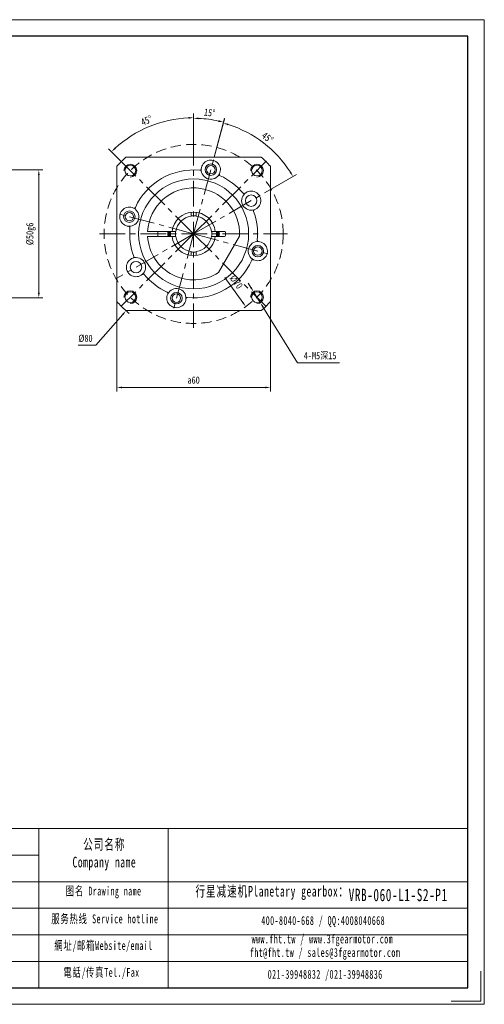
# Model space of a CAD drawing. Header units: millimetres. Extents: x -72 to 472, y -56 to 329.
# Tile 6 of 6: x 291 to 472, y -56 to 329. Entities that reach past the tile are written whole.
import ezdxf

# ---------------------------------------------------------------- set-up
doc = ezdxf.new("R2010")
doc.units = ezdxf.units.MM
doc.header["$LTSCALE"] = 8
doc.linetypes.add('CENTER', pattern=[2, 1.25, -0.25, 0.25, -0.25])
doc.linetypes.add('DASHED', pattern=[0.75, 0.5, -0.25])
doc.layers.get('0').update_dxf_attribs({"lineweight": 18})
doc.layers.add('3中心线层', color=1, linetype='CENTER', lineweight=18)
doc.layers.add('图框_外框线', color=7, linetype='Continuous', lineweight=18)
doc.styles.add('TH_GBDIM', font='txt', dxfattribs={"width": 0.8})
doc.styles.add('标准', font='txt', dxfattribs={"width": 0.667})
doc.dimstyles.new('TH_GBDIM', dxfattribs={"dimscale": 0.8, "dimtxt": 3.5, "dimasz": 2.5, "dimexe": 2, "dimexo": 0, "dimgap": 1.5, "dimtad": 1, "dimdec": 1, "dimdsep": 46, "dimtxsty": 'TH_GBDIM', "dimcen": 2.5, "dimdle": 5, "dimclrd": 4, "dimclre": 4, "dimclrt": 3, "dimadec": 0, "dimazin": 0, "dimtfac": 0.714286, "dimtdec": 1, "dimtmove": 0, "dimatfit": 3, "dimfxl": 1, "dimtolj": 1, "dimarcsym": 0})

# ---------------------------------------------------------------- blocks, each defined once
blk = doc.blocks.new('*X10')
at = {"transparency": 16777216}
for points in [[(297.65, 268.58), (298.32, 268.58), (297.98, 270.58)], [(297.65, 222.58), (298.32, 222.58), (297.98, 220.58)]]:
    blk.add_hatch(color=4, dxfattribs=at).paths.add_polyline_path(points, flags=0)
at = {"color": 4, "transparency": 16777216}
for p, q in [((246.92, 270.58), (299.58, 270.58)), ((297.98, 268.58), (297.98, 222.58)), ((246.92, 220.58), (299.58, 220.58))]:
    blk.add_line(p, q, dxfattribs=at)
at = {"color": 3, "transparency": 16777216, "insert": (294.92, 245.58), "char_height": 2.8, "width": 15.456, "attachment_point": 5, "rotation": 90, "style": 'TH_GBDIM'}
blk.add_mtext('%%C50g6', dxfattribs=at)
blk = doc.blocks.new('*X17')
at = {"transparency": 16777216}
blk.add_hatch(color=4, dxfattribs=at).paths.add_polyline_path([(377.99, 218.96), (377.45, 218.57), (378.88, 217.14)], flags=0)
at = {"color": 4, "transparency": 16777216}
blk.add_line((370.69, 228.56), (377.72, 218.76), dxfattribs=at)
at = {"color": 3, "transparency": 16777216, "insert": (375.15, 226.81), "char_height": 2.8, "width": 9.7847, "attachment_point": 5, "rotation": 305.6609, "style": 'TH_GBDIM'}
blk.add_mtext('%%C70', dxfattribs=at)
blk = doc.blocks.new('*X18')
at = {"transparency": 16777216}
for points in [[(381.14, 224.83), (380.58, 224.48), (381.91, 222.95)], [(385.88, 217.18), (385.31, 216.82), (384.54, 218.7)]]:
    blk.add_hatch(color=4, dxfattribs=at).paths.add_polyline_path(points, flags=0)
at = {"color": 4, "transparency": 16777216}
for p, q in [((380.86, 224.66), (379.81, 226.36)), ((381.91, 222.95), (384.54, 218.7)), ((399.12, 195.12), (385.59, 217)), ((415.49, 195.12), (399.12, 195.12))]:
    blk.add_line(p, q, dxfattribs=at)
at = {"color": 3, "transparency": 16777216, "insert": (407.91, 197.83), "char_height": 2.8, "width": 24.864, "attachment_point": 5, "style": 'TH_GBDIM'}
blk.add_mtext('4-M5深15', dxfattribs=at)
blk = doc.blocks.new('*X19')
at = {"transparency": 16777216}
for points in [[(330.48, 185.86), (330.48, 185.19), (328.48, 185.52)], [(386.48, 185.86), (386.48, 185.19), (388.48, 185.52)]]:
    blk.add_hatch(color=4, dxfattribs=at).paths.add_polyline_path(points, flags=0)
at = {"color": 4, "transparency": 16777216}
for p, q in [((328.48, 219.12), (328.48, 183.92)), ((388.48, 219.12), (388.48, 183.92)), ((386.48, 185.52), (330.48, 185.52))]:
    blk.add_line(p, q, dxfattribs=at)
at = {"color": 3, "transparency": 16777216, "insert": (358.48, 188.4), "char_height": 2.8, "width": 8.96, "attachment_point": 5, "style": 'TH_GBDIM'}
blk.add_mtext('a60', dxfattribs=at)
blk = doc.blocks.new('*X23')
at = {"transparency": 16777216}
for points in [[(356.47, 291.29), (356.49, 290.62), (358.48, 291)], [(328.03, 278.84), (327.57, 279.32), (326.36, 277.7)]]:
    blk.add_hatch(color=4, dxfattribs=at).paths.add_polyline_path(points, flags=0)
at = {"color": 4, "transparency": 16777216}
for p, q in [((358.48, 282.33), (358.48, 292.6)), ((330.19, 273.86), (325.23, 278.83))]:
    blk.add_line(p, q, dxfattribs=at)
blk.add_arc((358.48, 245.58), 45.42, 92.523, 132.477, dxfattribs=at)
at = {"color": 3, "transparency": 16777216, "insert": (340.1, 289.94), "char_height": 2.8, "width": 10.0563, "attachment_point": 5, "rotation": 22.5, "style": 'TH_GBDIM'}
blk.add_mtext('45%%D', dxfattribs=at)
blk = doc.blocks.new('*X24')
at = {"transparency": 16777216}
for points in [[(360.47, 290.41), (360.48, 291.08), (358.48, 290.79)], [(368.32, 290.05), (368.16, 289.4), (370.18, 289.25)]]:
    blk.add_hatch(color=4, dxfattribs=at).paths.add_polyline_path(points, flags=0)
at = {"color": 4, "transparency": 16777216}
for p, q in [((358.48, 282.33), (358.48, 292.39)), ((366.52, 275.58), (370.59, 290.79))]:
    blk.add_line(p, q, dxfattribs=at)
blk.add_arc((358.48, 245.58), 45.21, 77.5347, 87.4653, dxfattribs=at)
at = {"color": 3, "transparency": 16777216, "insert": (364.72, 292.98), "char_height": 2.8, "width": 8.6597, "attachment_point": 5, "rotation": 352.5, "style": 'TH_GBDIM'}
blk.add_mtext('15%%D', dxfattribs=at)
blk = doc.blocks.new('*X25')
at = {"transparency": 16777216}
for points in [[(371.91, 288.02), (372.1, 288.66), (370.09, 288.9)], [(396.57, 269.89), (396, 269.54), (397.32, 268)]]:
    blk.add_hatch(color=4, dxfattribs=at).paths.add_polyline_path(points, flags=0)
at = {"color": 4, "transparency": 16777216}
for p, q in [((366.52, 275.58), (370.5, 290.45)), ((388.48, 262.9), (398.71, 268.8))]:
    blk.add_line(p, q, dxfattribs=at)
blk.add_arc((358.48, 245.58), 44.85, 32.555, 72.445, dxfattribs=at)
at = {"color": 3, "transparency": 16777216, "insert": (387.37, 283.22), "char_height": 2.8, "width": 10.2741, "attachment_point": 5, "rotation": 322.5, "style": 'TH_GBDIM'}
blk.add_mtext('45%%D', dxfattribs=at)
blk = doc.blocks.new('*X27')
at = {"transparency": 16777216}
blk.add_hatch(color=4, dxfattribs=at).paths.add_polyline_path([(330.5, 214.25), (331, 213.81), (332.07, 215.53)], flags=0)
at = {"color": 4, "transparency": 16777216}
for p, q in [((358.48, 243.58), (358.48, 247.58)), ((356.48, 245.58), (360.48, 245.58)), ((320.25, 202.09), (330.75, 214.03)), ((313.39, 202.09), (320.25, 202.09))]:
    blk.add_line(p, q, dxfattribs=at)
blk.add_arc((358.48, 245.58), 40, 228.5904, 230.9731, dxfattribs=at)
at = {"color": 3, "transparency": 16777216, "insert": (316.22, 204.69), "char_height": 2.8, "width": 9.1093, "attachment_point": 5, "style": 'TH_GBDIM'}
blk.add_mtext('%%C80', dxfattribs=at)

msp = doc.modelspace()

# ---------------------------------------------------------------- linework, layer by layer
at = {"color": 7, "linetype": 'Continuous', "lineweight": 15}
for p, q in [((332.02, 275.58), (384.94, 275.58)), ((328.48, 219.12), (328.48, 272.03)), ((388.48, 272.03), (388.48, 219.12)), ((357.48, 254.02), (357.48, 253.61)), ((357.48, 253.61), (357.48, 253.09)), ((357.48, 253.09), (357.48, 252.5)), ((359.48, 254.02), (359.48, 253.61)), ((359.48, 253.09), (359.48, 253.61)), ((359.48, 253.09), (359.48, 252.5)), ((349.73, 246.58), (341.01, 246.58)), ((348.73, 245.58), (348.78, 246.58)), ((350.97, 246.58), (350.44, 246.58)), ((366.52, 246.58), (365.99, 246.58)), ((370.58, 246.58), (367.22, 246.58)), ((368.48, 245.58), (368.43, 246.58)), ((370.19, 246.57), (370.31, 246.57)), ((370.31, 246.57), (370.67, 246.57)), ((341.01, 244.58), (349.73, 244.58)), ((345.63, 244.59), (345.48, 244.58)), ((346.64, 244.59), (345.63, 244.59)), ((346.79, 244.58), (346.64, 244.59)), ((348.78, 244.58), (348.73, 245.58)), ((350.44, 244.58), (350.97, 244.58)), ((365.99, 244.58), (366.52, 244.58)), ((367.22, 244.58), (370.58, 244.58)), ((376.46, 244.72), (368.21, 230.44)), ((368.43, 244.58), (368.48, 245.58)), ((370.98, 244.98), (370.98, 246.18)), ((357.48, 238.65), (357.48, 238.07)), ((357.48, 238.07), (357.48, 237.54)), ((357.48, 237.54), (357.48, 237.14)), ((359.48, 238.65), (359.48, 238.07)), ((359.48, 237.54), (359.48, 238.07)), ((359.48, 237.54), (359.48, 237.14)), ((384.94, 215.58), (332.02, 215.58))]:
    msp.add_line(p, q, dxfattribs=at)
for points in [[(344.51, 244.58), (344.48, 245.58), (344.51, 246.58)], [(349.18, 246.58), (349.18, 246.57), (349.13, 245.58)], [(368.18, 246.58), (368.23, 245.58), (368.18, 244.58)], [(349.13, 245.58), (349.18, 244.58), (349.18, 244.58)]]:
    msp.add_lwpolyline(points, dxfattribs=at)
at = {"color": 1, "linetype": 'DASHED'}
msp.add_circle((358.48, 245.58), 35, dxfattribs=at)
at = {"color": 0}
for centre in [(333.73, 270.33), (383.23, 270.33), (333.73, 220.83), (383.23, 220.83)]:
    msp.add_circle(centre, 2.1, dxfattribs=at)
at = {"color": 7, "linetype": 'Continuous', "lineweight": 15}
for centre, radius in [((365.21, 270.69), 2.25), ((365.21, 270.69), 1.65), ((358.48, 245.58), 21.5), ((380.99, 258.58), 2.25), ((333.36, 252.31), 2.25), ((333.36, 252.31), 1.65), ((383.59, 238.85), 2.25), ((383.59, 238.85), 1.65), ((335.96, 232.58), 2.25), ((351.75, 220.46), 2.25), ((351.75, 220.46), 1.65)]:
    msp.add_circle(centre, radius, dxfattribs=at)
for centre, radius, start, end in [((358.48, 245.58), 40, 131.4096, 138.5904), ((365.21, 270.69), 3.75, 333.5656, 176.4344), ((358.48, 245.58), 40, 41.4096, 48.5904), ((358.48, 245.58), 25, 84.4019, 155.5981), ((360.97, 270.95), 0.5, 264.4019, 356.4344), ((365.21, 270.69), 3.75, 176.4344, 333.5656), ((369.01, 268.8), 0.5, 153.5656, 245.5981), ((358.48, 245.58), 25, 39.4019, 65.5981), ((358.48, 245.58), 18, 357.266, 176.8153), ((380.99, 258.58), 3.75, 288.5656, 131.4344), ((380.99, 258.58), 3.75, 131.4344, 288.5656), ((378.18, 261.76), 0.5, 219.4019, 311.4344), ((333.36, 252.31), 3.75, 63.5656, 266.4344), ((333.36, 252.31), 3.75, 266.4344, 63.5656), ((335.26, 256.11), 0.5, 243.5656, 335.5981), ((382.35, 254.55), 0.5, 108.5656, 200.5981), ((358.48, 245.58), 25, 354.4019, 20.5981), ((358.48, 245.58), 8.5, 6.7563, 173.2437), ((358.48, 245.58), 7, 98.2132, 171.7868), ((358.48, 245.58), 7.1, 81.9033, 98.0967), ((358.48, 245.58), 7, 8.2132, 81.7868), ((333.1, 248.06), 0.5, 354.4019, 86.4344), ((358.48, 245.58), 25, 174.4019, 200.5981), ((358.48, 245.58), 10.05, 174.2895, 185.7105), ((358.48, 245.58), 10, 174.2608, 185.7392), ((358.48, 245.58), 9.75, 174.1132, 185.8868), ((358.48, 245.58), 9, 173.6206, 186.3794), ((358.48, 245.58), 7.1, 171.9033, 188.0967), ((358.48, 245.58), 7.1, 351.9033, 8.0967), ((358.48, 245.58), 9, 353.6206, 6.3794), ((358.48, 245.58), 9.35, 353.8604, 6.1396), ((358.48, 245.58), 9.75, 354.1132, 5.8868), ((358.48, 245.58), 10.05, 354.2895, 5.7105), ((370.58, 246.18), 0.4, 0, 90), ((358.48, 245.58), 18, 183.1847, 302.734), ((358.48, 245.58), 8.5, 186.7563, 353.2437), ((358.48, 245.58), 7, 188.2132, 261.7868), ((358.48, 245.58), 7, 278.2132, 351.7868), ((370.58, 244.98), 0.4, 270, 0), ((383.59, 238.85), 3.75, 86.4344, 243.5656), ((383.59, 238.85), 3.75, 243.5656, 86.4344), ((383.86, 243.09), 0.5, 174.4019, 266.4344), ((335.96, 232.58), 3.75, 108.5656, 311.4344), ((334.61, 236.61), 0.5, 288.5656, 20.5981), ((335.96, 232.58), 3.75, 311.4344, 108.5656), ((358.48, 245.58), 25, 264.4019, 335.5981), ((358.48, 245.58), 7.1, 261.9033, 278.0967), ((381.7, 235.04), 0.5, 63.5656, 155.5981), ((338.77, 229.39), 0.5, 39.4019, 131.4344), ((358.48, 245.58), 25, 219.4019, 245.5981), ((351.75, 220.46), 3.75, 356.4344, 153.5656), ((351.75, 220.46), 3.75, 153.5656, 356.4344), ((347.94, 222.35), 0.5, 333.5656, 65.5981), ((355.99, 220.2), 0.5, 84.4019, 176.4344), ((358.48, 245.58), 40, 221.4096, 228.5904), ((358.48, 245.58), 40, 311.4096, 318.5904)]:
    msp.add_arc(centre, radius, start, end, dxfattribs=at)
at = {"color": 4}
for centre in [(333.73, 270.33), (383.23, 270.33), (333.73, 220.83), (383.23, 220.83)]:
    msp.add_arc(centre, 2.5, 270, 180, dxfattribs=at)
at = {"color": 7, "linetype": 'Continuous', "lineweight": 15}
for points in [[(341.01, 246.58), (340.51, 246.58)], [(350.04, 246.58), (349.73, 246.58)], [(367.22, 246.58), (366.92, 246.58)], [(340.51, 244.58), (341.01, 244.58)], [(349.73, 244.58), (350.04, 244.58)], [(366.92, 244.58), (367.22, 244.58)]]:
    msp.add_open_spline(points, degree=1, dxfattribs=at)
for points, knots in [([(350.44, 246.58), (350.42, 246.58), (350.29, 246.58), (350.15, 246.58), (350.04, 246.58)], [0, 0, 0, 0, 0.0554869, 0.4029369, 0.4029369, 0.4029369, 0.4029369]), ([(351.55, 246.58), (351.46, 246.58), (351.26, 246.58), (351.07, 246.58), (350.97, 246.58)], [0, 0, 0, 0, 0.2718508, 0.5828711, 0.5828711, 0.5828711, 0.5828711]), ([(365.99, 246.58), (365.89, 246.58), (365.69, 246.58), (365.5, 246.58), (365.41, 246.58)], [0, 0, 0, 0, 0.3110203, 0.5828711, 0.5828711, 0.5828711, 0.5828711]), ([(366.92, 246.58), (366.8, 246.58), (366.67, 246.58), (366.53, 246.58), (366.52, 246.58)], [0, 0, 0, 0, 0.34745, 0.4029369, 0.4029369, 0.4029369, 0.4029369]), ([(350.04, 244.58), (350.15, 244.58), (350.29, 244.58), (350.42, 244.58), (350.44, 244.58)], [0, 0, 0, 0, 0.34745, 0.4029369, 0.4029369, 0.4029369, 0.4029369]), ([(350.97, 244.58), (351.07, 244.58), (351.26, 244.58), (351.46, 244.58), (351.55, 244.58)], [0, 0, 0, 0, 0.3110203, 0.5828711, 0.5828711, 0.5828711, 0.5828711]), ([(365.41, 244.58), (365.5, 244.58), (365.69, 244.58), (365.89, 244.58), (365.99, 244.58)], [0, 0, 0, 0, 0.2718508, 0.5828711, 0.5828711, 0.5828711, 0.5828711]), ([(366.52, 244.58), (366.53, 244.58), (366.67, 244.58), (366.8, 244.58), (366.92, 244.58)], [0, 0, 0, 0, 0.0554869, 0.4029369, 0.4029369, 0.4029369, 0.4029369])]:
    msp.add_open_spline(points, degree=3, knots=knots, dxfattribs=at)
at = {"layer": '3中心线层'}
for p, q in [((358.48, 282.33), (358.48, 208.83)), ((358.48, 245.58), (330.19, 273.86)), ((358.48, 245.58), (366.52, 275.58)), ((358.48, 245.58), (386.76, 273.86)), ((358.48, 245.58), (388.48, 262.9)), ((358.48, 245.58), (328.48, 253.62)), ((321.73, 245.58), (395.23, 245.58)), ((358.48, 245.58), (328.48, 228.26)), ((358.48, 245.58), (330.19, 217.29)), ((358.48, 245.58), (350.44, 215.58)), ((358.48, 245.58), (386.76, 217.29)), ((358.48, 245.58), (388.48, 237.54))]:
    msp.add_line(p, q, dxfattribs=at)
at = {"layer": '图框_外框线'}
for p, q in [((-24.32, 13.02), (465.59, 13.02)), ((297.97, 13.02), (297.97, -49.21)), ((348.55, 13.02), (348.55, -49.21)), ((22.62, 2.64), (297.97, 2.64)), ((-24.32, -7.75), (465.59, -7.75)), ((22.62, -18.13), (465.59, -18.13)), ((22.62, -28.51), (465.59, -28.51)), ((22.62, -38.9), (465.59, -38.9))]:
    msp.add_line(p, q, dxfattribs=at)
at = {"layer": '图框_外框线', "color": 3}
msp.add_lwpolyline([(-72.42, -55.69), (472.08, -55.69), (472.08, 329.35), (-72.42, 329.35)], close=True, dxfattribs=at)
at = {"layer": '图框_外框线', "color": 3, "lineweight": 25}
msp.add_lwpolyline([(-40.01, -49.21), (465.59, -49.21), (465.59, 322.86), (-40.01, 322.86)], close=True, dxfattribs=at)
at = {"layer": '图框_外框线', "color": 3}
msp.add_lwpolyline([(470.78, -42.73), (470.78, -54.4), (459.11, -54.4)], dxfattribs=at)

# ---------------------------------------------------------------- texts
at = {"layer": '图框_外框线', "color": 1, "attachment_point": 2, "style": '标准'}
for s, insert, char_height, width in [('\\T1.1;公司名称\\PCompany name', (323.58, 8.92), 4.1532, 53.7704), ('\\T1.1;图名 Drawing name', (323.3, -9.66), 3.461, 44.2611), ('\\T1.1;  行星减速机Planetary gearbox：', (387.1, -9.39), 4.1532, 65.3193), ('\\T1.1;\\pxt5;VRB-060-L1-S2-P1', (438.41, -10.5), 4.8453, 39.8787), ('\\T1.1;服务热线 Service hotline', (323.79, -20.54), 3.461, 49.3112), ('\\T1.1;400-8040-668 / QQ:4008040668', (409.1, -21.2), 3.461, 100.7673), ('\\T1.1;網址/邮箱Website/email', (323.25, -30.97), 3.461, 51.3283), ('\\T1.1;www.fht.tw / www.3fgearmotor.com ', (408.78, -28.41), 3.461, 100.8807), ('\\T1.1;\\pxt12;fht@fht.tw / sales@3fgearmotor.com ', (409.84, -33.68), 3.461, 100.8807), ('\\T1.1;電話/传真Tel./Fax', (322.48, -41.48), 3.461, 51.9456), ('\\T1.1;021-39948832 /021-39948836 ', (409.88, -42.24), 3.461, 77.0301)]:
    msp.add_mtext(s, dxfattribs=dict(at, insert=insert, char_height=char_height, width=width))

# ---------------------------------------------------------------- dimensions: what is measured, and where the dimension line sits
at = {"color": 0}
for base, line1, line2, picture, middle in [((341.1, 287.54), ((358.48, 282.33), (358.48, 208.83)), ((358.48, 245.58), (330.19, 273.86)), '*X23', (340.1, 289.94)), ((364.38, 290.4), ((358.48, 282.33), (358.48, 208.83)), ((358.48, 245.58), (366.52, 275.58)), '*X24', (364.72, 292.98)), ((385.78, 281.16), ((358.48, 245.58), (388.48, 262.9)), ((358.48, 245.58), (366.52, 275.58)), '*X25', (387.37, 283.22))]:
    dim = msp.add_angular_dim_2l(base=base, line1=line1, line2=line2, dimstyle='TH_GBDIM', override={"dimtad": 1, "dimtih": 0, "dimtoh": 0, "dimsah": 1, "dimtdec": 0, "dimtzin": 0}, dxfattribs=at)
    dim.commit()
    dim.dimension.update_dxf_attribs({"geometry": picture, "text_midpoint": middle})
for p1, p2, override, picture, middle in [((384.89, 275.62), (332.07, 215.53), {"dimtih": 1, "dimtoh": 1, "dimpost": '%%C<>', "dimsah": 1, "dimtofl": 0, "dimtzin": 0}, '*X27', (320.25, 202.09)), ((338.07, 274.01), (378.88, 217.14), {"dimpost": '%%C<>', "dimsah": 1, "dimtzin": 0}, '*X17', (373.03, 225.29))]:
    dim = msp.add_diameter_dim_2p(p1=p1, p2=p2, dimstyle='TH_GBDIM', override=override, dxfattribs=at)
    dim.commit()
    dim.dimension.update_dxf_attribs({"geometry": picture, "text_midpoint": middle, "dimtype": 163})
dim = msp.add_linear_dim(base=(297.98, 220.58), p1=(246.92, 270.58), p2=(246.92, 220.58), angle=90, text='%%C<>g6', dimstyle='TH_GBDIM', override={"dimsah": 1, "dimtzin": 0}, dxfattribs=at)
dim.commit()
dim.dimension.update_dxf_attribs({"geometry": '*X10', "text_midpoint": (294.92, 245.58)})
dim = msp.add_diameter_dim_2p(p1=(381.91, 222.95), p2=(384.54, 218.7), text='4-M5深15', dimstyle='TH_GBDIM', override={"dimtoh": 1, "dimpost": '%%C<>', "dimsah": 1, "dimtzin": 0}, dxfattribs=at)
dim.commit()
dim.dimension.update_dxf_attribs({"geometry": '*X18', "text_midpoint": (399.12, 195.12), "dimtype": 163})
dim = msp.add_linear_dim(base=(328.48, 185.52), p1=(388.48, 219.12), p2=(328.48, 219.12), text='a<>', dimstyle='TH_GBDIM', override={"dimsah": 1, "dimtzin": 0}, dxfattribs=at)
dim.commit()
dim.dimension.update_dxf_attribs({"geometry": '*X19', "text_midpoint": (358.48, 188.4)})

doc.saveas('drawing.dxf')
